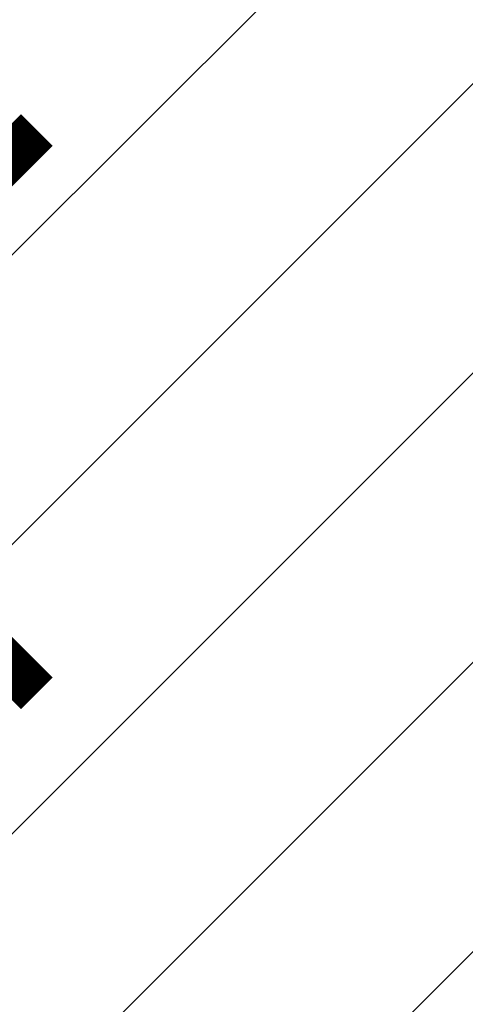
# Model space of a CAD drawing. Header units: millimetres. Extents: x 19887 to 192597, y -14203 to 39042.
# Tile 116 of 256: x 40626 to 40675, y -10724 to -10614. Entities that reach past the tile are written whole.
import ezdxf

# ---------------------------------------------------------------- set-up
doc = ezdxf.new("R2010")
doc.units = ezdxf.units.MM
doc.layers.add('USUNIĘCIA', color=10, linetype='Continuous', lineweight=0)
doc.layers.add('Wypełnienie', color=252, linetype='Continuous')

# ---------------------------------------------------------------- blocks, each defined once
blk = doc.blocks.new('G$CF5E15B28')
at = {"layer": 'Wypełnienie'}
h = blk.add_hatch(dxfattribs=at)
h.set_pattern_fill('ANSI31', color=253, scale=5, angle=90)
h.set_pattern_definition([(45, (3252.028, -2175.285), (-11.22532, 11.22532), [])])
h.paths.add_polyline_path([(3082.99, -3823.077), (3100.147, -3823.076), (3100.098, -3814.694), (3097.789, -3814.694), (3097.789, -3781.139), (3082.328, -3781.139), (3082.328, -3793.381), (2887.69, -3793.381), (2887.69, -3797.196), (2892.128, -3797.196), (2892.128, -3821.83), (3043.025, -3822.924), (3038.867, -4396.3), (2895.448, -4396.3), (2895.448, -4415.787), (2892.631, -4415.787), (2892.631, -4424.887), (3113.879, -4424.338), (3113.879, -4414.978), (3110.229, -4414.978), (3110.229, -4389.643), (3077.549, -4389.643)])

msp = doc.modelspace()

# ---------------------------------------------------------------- linework, layer by layer
at = {"layer": 'USUNIĘCIA', "const_width": 5, "elevation": 0}
for points in [[(40564.51, -10626.73), (40627.46, -10689.68)], [(40564.51, -10689.68), (40627.46, -10626.73)]]:
    msp.add_lwpolyline(points, dxfattribs=at)

# ---------------------------------------------------------------- block references
at = {"xscale": 1.44, "yscale": 1.44, "zscale": 1.44}
msp.add_blockref('G$CF5E15B28', (36246.28, -4584.77, 0), dxfattribs=at)

doc.saveas('drawing.dxf')
